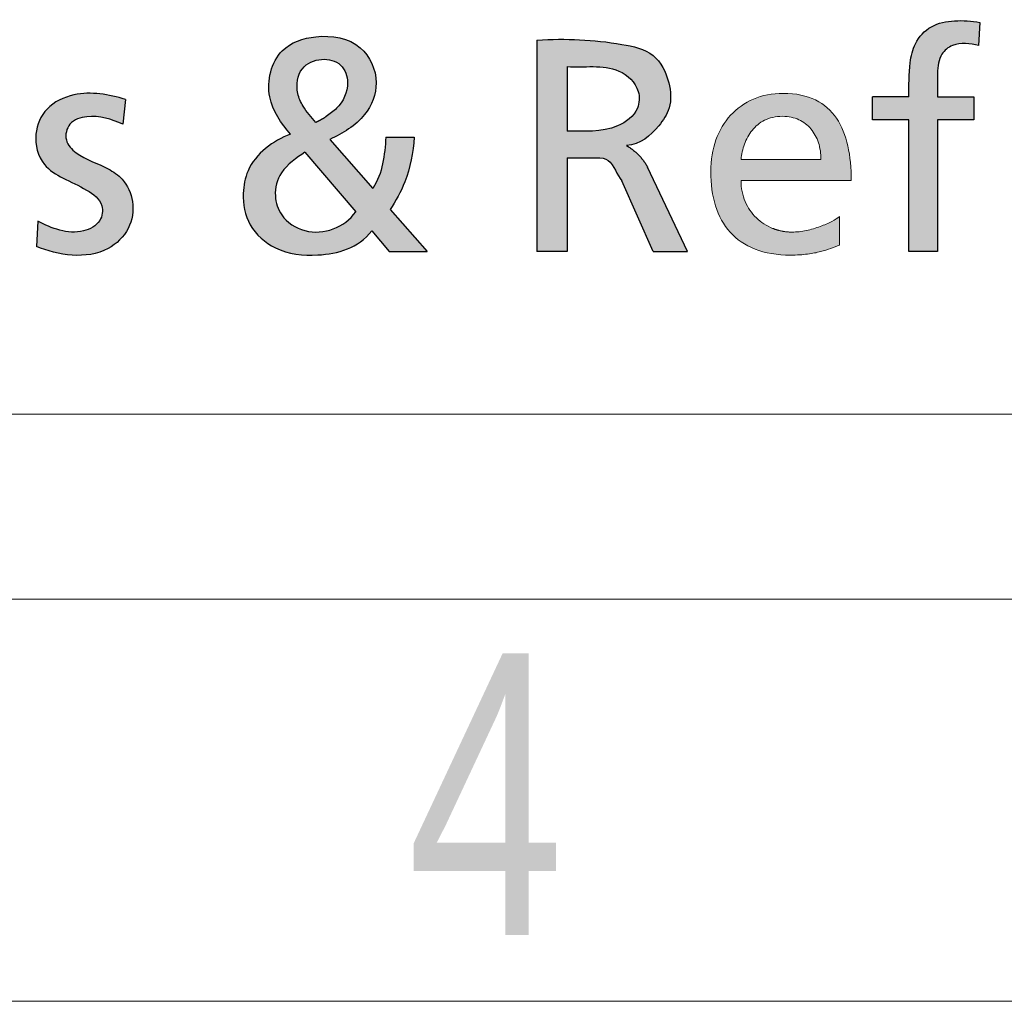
# Model space of a CAD drawing. Header units: millimetres. Extents: x 0 to 594, y 0 to 424.
# Tile 4 of 13: x 420 to 433, y 0 to 13. Entities that reach past the tile are written whole.
import ezdxf

# ---------------------------------------------------------------- set-up
doc = ezdxf.new("R2010")
doc.units = ezdxf.units.MM
doc.header["$LTSCALE"] = 0.25
doc.layers.add('FORMAT', color=7, linetype='Continuous')
doc.styles.add('SLDTEXTSTYLE3', font='TXT', dxfattribs={"width": 0.75})

# ---------------------------------------------------------------- blocks, each defined once
blk = doc.blocks.new('cajetin')
at = {"color": 7, "linetype": 'Continuous', "lineweight": 18}
for p, q in [((853.5, 7.5), (7.5, 7.5)), ((861, 0), (0, 0))]:
    blk.add_line(p, q, dxfattribs=at)
at = {"color": 7, "linetype": 'Continuous', "lineweight": 0, "insert": (618.00729158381, 6.489063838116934), "char_height": 5.25, "attachment_point": 2, "style": 'SLDTEXTSTYLE3'}
blk.add_mtext('4', dxfattribs=at)
blk = doc.blocks.new('LOGO_sombreado')
at = {"linetype": 'Continuous'}
h = blk.add_hatch(color=7, dxfattribs=at)
edge = h.paths.add_edge_path(flags=0)
edge.add_spline(control_points=[(28.6121432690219, 3.94319634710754), (28.61294525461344, 4.042661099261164), (28.60772485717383, 4.216658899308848), (28.63066493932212, 4.468455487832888), (28.84041360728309, 4.634990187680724), (29.02176667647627, 4.606110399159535), (29.12421816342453, 4.583864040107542)], knot_values=[0, 0, 0, 0, 0.2854310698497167, 0.5205446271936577, 0.6849993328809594, 1, 1, 1, 1], weights=[1, 1, 1, 1, 1, 1, 1], degree=3, periodic=0)
edge.add_line((29.12421816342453, 4.583864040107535), (29.1397484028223, 4.869451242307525))
edge.add_spline(control_points=[(29.1397484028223, 4.869451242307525), (29.03610841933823, 4.887747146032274), (28.83366845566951, 4.903477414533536), (28.52501042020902, 4.847695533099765), (28.32414999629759, 4.627031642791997), (28.25289410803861, 4.30933728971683), (28.25867048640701, 4.085311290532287), (28.25863310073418, 3.943196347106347)], knot_values=[0, 0, 0, 0, 0.1997988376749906, 0.3894495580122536, 0.5735241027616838, 0.7289501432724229, 1, 1, 1, 1], weights=[1, 1, 1, 1, 1, 1, 1, 1], degree=3, periodic=0)
edge.add_line((28.25863310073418, 3.943196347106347), (27.80656539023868, 3.943196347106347))
edge.add_line((27.80656539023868, 3.943196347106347), (27.80656539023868, 3.657126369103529))
edge.add_line((27.80656539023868, 3.657126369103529), (28.25863266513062, 3.657126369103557))
edge.add_line((28.25863266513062, 3.657126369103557), (28.25863266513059, 2.022644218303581))
edge.add_line((28.25863266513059, 2.022644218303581), (28.61214285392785, 2.022644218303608))
edge.add_line((28.61214285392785, 2.022644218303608), (28.61214285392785, 3.657126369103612))
edge.add_line((28.61214285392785, 3.657126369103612), (29.06421012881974, 3.657126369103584))
edge.add_line((29.06421012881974, 3.657126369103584), (29.06421012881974, 3.94319634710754))
edge.add_line((29.06421012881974, 3.94319634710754), (28.6121432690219, 3.94319634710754))
h = blk.add_hatch(color=7, dxfattribs=at)
edge = h.paths.add_edge_path(flags=0)
edge.add_spline(control_points=[(21.80518499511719, 2.542211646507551), (21.87715258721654, 2.650277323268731), (22.03221727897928, 2.933266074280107), (22.09147354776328, 3.253403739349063), (22.10612114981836, 3.44187780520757)], knot_values=[0, 0, 0, 0, 0.4065839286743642, 1, 1, 1, 1], weights=[1, 1, 1, 1, 1], degree=3, periodic=0)
edge.add_line((22.10612114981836, 3.441877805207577), (21.75261181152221, 3.442482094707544))
edge.add_spline(control_points=[(21.75261181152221, 3.442482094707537), (21.73771256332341, 3.223558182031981), (21.71383364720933, 2.995582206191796), (21.590480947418, 2.80556099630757)], knot_values=[0, 0, 0, 0, 1, 1, 1, 1], weights=[1, 1, 1, 1], degree=3, periodic=0)
edge.add_line((21.59048094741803, 2.80556099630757), (21.05568476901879, 3.41589335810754))
edge.add_spline(control_points=[(21.05568476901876, 3.41589335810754), (21.21405843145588, 3.49108382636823), (21.50401468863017, 3.656432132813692), (21.6971531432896, 4.135566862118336), (21.46527757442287, 4.649830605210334), (20.91634414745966, 4.739435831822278), (20.3687136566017, 4.557154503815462), (20.21852997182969, 3.932741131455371), (20.45354487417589, 3.615640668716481), (20.56548515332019, 3.480068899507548)], knot_values=[0, 0, 0, 0, 0.1490557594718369, 0.2667255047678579, 0.3997881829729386, 0.5586868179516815, 0.6849578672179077, 0.8509330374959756, 1, 1, 1, 1], weights=[1, 1, 1, 1, 1, 1, 1, 1, 1, 1], degree=3, periodic=0)
edge.add_spline(control_points=[(20.56548515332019, 3.480068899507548), (20.35092752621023, 3.401936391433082), (20.04367555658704, 3.175232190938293), (19.95698732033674, 2.707680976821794), (20.02666153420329, 2.324769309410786), (20.3941320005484, 2.005132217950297), (20.98353484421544, 1.941171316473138), (21.41004107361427, 2.065528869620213), (21.5785764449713, 2.278258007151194)], knot_values=[0, 0, 0, 0, 0.2281589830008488, 0.3202652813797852, 0.4488884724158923, 0.5851883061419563, 0.7570426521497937, 1, 1, 1, 1], weights=[1, 1, 1, 1, 1, 1, 1, 1, 1], degree=3, periodic=0)
edge.add_line((21.57857644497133, 2.278258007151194), (21.79382435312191, 2.02264356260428))
edge.add_line((21.79382435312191, 2.02264356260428), (22.26408241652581, 2.02264356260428))
edge.add_line((22.26408241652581, 2.02264356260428), (21.80518499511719, 2.542211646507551))
edge = h.paths.add_edge_path(flags=0)
edge.add_spline(control_points=[(21.37910049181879, 2.515622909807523), (21.24077429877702, 2.319796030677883), (20.84880579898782, 2.17311589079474), (20.44699734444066, 2.429463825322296), (20.35015849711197, 2.72723700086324), (20.43540659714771, 3.053012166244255), (20.64409038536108, 3.183991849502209), (20.74640941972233, 3.257569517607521)], knot_values=[0, 0, 0, 0, 0.3539609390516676, 0.5292754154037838, 0.6541513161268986, 0.8034518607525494, 1, 1, 1, 1], weights=[1, 1, 1, 1, 1, 1, 1, 1], degree=3, periodic=0)
edge.add_line((20.74640941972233, 3.257569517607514), (21.37910049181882, 2.515622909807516))
edge = h.paths.add_edge_path(flags=0)
edge.add_spline(control_points=[(20.88225369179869, 3.627273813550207), (20.82466989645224, 3.691802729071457), (20.7286787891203, 3.799371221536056), (20.6263960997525, 4.02575127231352), (20.66276279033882, 4.316230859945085), (20.94328487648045, 4.440864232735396), (21.21540433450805, 4.373629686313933), (21.3184032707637, 4.078570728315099), (21.19461075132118, 3.829591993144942), (21.055464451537, 3.73118651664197), (21.0107256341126, 3.699546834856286)], knot_values=[0, 0, 0, 0, 0.1287241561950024, 0.2145807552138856, 0.3703793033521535, 0.5029583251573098, 0.6266524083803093, 0.7444102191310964, 0.9178218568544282, 1, 1, 1, 1], weights=[1, 1, 1, 1, 1, 1, 1, 1, 1, 1, 1], degree=3, periodic=0)
edge.add_spline(control_points=[(21.0107256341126, 3.699546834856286), (20.94895017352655, 3.659036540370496), (20.88225369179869, 3.627273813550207)], knot_values=[0, 0, 0, 1, 1, 1], weights=[1, 1, 1], degree=2, periodic=0)
h = blk.add_hatch(color=7, dxfattribs=at)
edge = h.paths.add_edge_path(flags=0)
edge.add_line((24.00897634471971, 3.188218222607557), (24.36846879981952, 3.188218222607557))
edge.add_spline(control_points=[(24.36846879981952, 3.188218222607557), (24.43417487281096, 3.188218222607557), (24.57204739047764, 3.167928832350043), (24.62737304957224, 2.966254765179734), (24.68709393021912, 2.902411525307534)], knot_values=[0, 0, 0, 0, 0.3333596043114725, 1, 1, 1, 1], weights=[1, 1, 1, 1, 1], degree=3, periodic=0)
edge.add_line((24.68709393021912, 2.902411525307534), (25.07516314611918, 2.022535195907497))
edge.add_line((25.07516314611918, 2.022535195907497), (25.50612394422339, 2.022535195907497))
edge.add_line((25.50612394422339, 2.022535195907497), (25.00818043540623, 3.071690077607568))
edge.add_spline(control_points=[(25.00818043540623, 3.071690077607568), (24.91213326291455, 3.240049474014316), (24.74730285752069, 3.338875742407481)], knot_values=[0, 0, 0, 1, 1, 1], weights=[1, 1, 1], degree=2, periodic=0)
edge.add_spline(control_points=[(24.74730285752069, 3.338875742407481), (24.9167825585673, 3.354488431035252), (25.11052005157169, 3.514372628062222), (25.31044044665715, 3.815909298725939), (25.28905342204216, 4.15031328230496), (25.10735416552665, 4.51311518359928), (24.45667683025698, 4.652657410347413), (23.9979732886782, 4.671965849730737), (23.63131109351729, 4.650785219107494)], knot_values=[0, 0, 0, 0, 0.1644101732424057, 0.2524804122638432, 0.3603426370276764, 0.4947050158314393, 0.6362272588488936, 1, 1, 1, 1], weights=[1, 1, 1, 1, 1, 1, 1, 1, 1], degree=3, periodic=0)
edge.add_line((23.63131109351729, 4.650785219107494), (23.63131109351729, 2.023209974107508))
edge.add_line((23.63131109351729, 2.023209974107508), (24.00897634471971, 2.020548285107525))
edge.add_line((24.00897634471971, 2.020548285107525), (24.00897634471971, 3.188218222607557))
edge = h.paths.add_edge_path(flags=0)
edge.add_line((24.00864978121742, 3.518649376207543), (24.00864978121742, 4.319927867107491))
edge.add_spline(control_points=[(24.00864978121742, 4.319927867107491), (24.21515060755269, 4.303056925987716), (24.57492757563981, 4.384192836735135), (24.916849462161, 4.071875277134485), (24.90140032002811, 3.747590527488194), (24.54786482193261, 3.486641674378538), (24.21699973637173, 3.518563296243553), (24.00864978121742, 3.518649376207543)], knot_values=[0, 0, 0, 0, 0.2978892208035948, 0.45942292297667, 0.5557703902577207, 0.7086388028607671, 1, 1, 1, 1], weights=[1, 1, 1, 1, 1, 1, 1, 1], degree=3, periodic=0)
h = blk.add_hatch(color=7, dxfattribs=at)
edge = h.paths.add_edge_path(flags=0)
edge.add_spline(control_points=[(26.98177028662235, 2.2833340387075), (26.92218734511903, 2.270885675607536), (26.86145625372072, 2.263392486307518), (26.80314232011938, 2.263392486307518)], knot_values=[22.00002, 22.00002, 22.00002, 22.00002, 23.00002, 23.00002, 23.00002, 23.00002], weights=[1, 1, 1, 1], degree=3, periodic=0)
edge.add_arc((26.80257893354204, 2.905627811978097), 0.6422355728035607, 248.05593378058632, 270.05026142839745, ccw=False)
edge.add_arc((26.79862662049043, 2.895163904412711), 0.6310528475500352, 226.0378833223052, 248.03374273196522, ccw=False)
edge.add_arc((26.78935798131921, 2.884769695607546), 0.6171372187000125, 203.0267579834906, 225.9873849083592, ccw=False)
edge.add_spline(control_points=[(26.22139285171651, 2.643369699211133), (26.18821735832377, 2.721202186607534), (26.16960524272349, 2.808945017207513), (26.16960524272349, 2.904060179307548)], knot_values=[0, 0, 0, 0, 1, 1, 1, 1], weights=[1, 1, 1, 1], degree=3, periodic=0)
edge.add_line((26.16960524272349, 2.904060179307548), (27.54067761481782, 2.904060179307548))
edge.add_spline(control_points=[(27.54067761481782, 2.904060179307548), (27.54067761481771, 3.05839570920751), (27.52774582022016, 3.203425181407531), (27.4983773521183, 3.333951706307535)], knot_values=[2, 2, 2, 2, 3, 3, 3, 3], weights=[1, 1, 1, 1], degree=3, periodic=0)
edge.add_spline(control_points=[(27.4983773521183, 3.333951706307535), (27.46900888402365, 3.464478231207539), (27.42314331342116, 3.58074352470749), (27.35733619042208, 3.677550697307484)], knot_values=[3, 3, 3, 3, 4, 4, 4, 4], weights=[1, 1, 1, 1], degree=3, periodic=0)
edge.add_spline(control_points=[(27.35733619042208, 3.677550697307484), (27.29146863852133, 3.774478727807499), (27.20559910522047, 3.852069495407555), (27.09616228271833, 3.905488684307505)], knot_values=[4, 4, 4, 4, 5, 5, 5, 5], weights=[1, 1, 1, 1], degree=3, periodic=0)
edge.add_spline(control_points=[(27.09616228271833, 3.905488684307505), (26.9867254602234, 3.958907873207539), (26.85366091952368, 3.988034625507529), (26.69358463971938, 3.988034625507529), (26.55792165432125, 3.988034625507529), (26.43380059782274, 3.962896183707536), (26.32394077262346, 3.916245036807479)], knot_values=[5, 5, 5, 5, 6, 6, 6, 7, 7, 7, 7], weights=[1, 1, 1, 1, 1, 1, 1], degree=3, periodic=0)
edge.add_spline(control_points=[(26.32394077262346, 3.916245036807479), (26.21408094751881, 3.8697147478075), (26.11854278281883, 3.801671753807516), (26.03992472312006, 3.715741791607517)], knot_values=[7, 7, 7, 7, 8, 8, 8, 8], weights=[1, 1, 1, 1], degree=3, periodic=0)
edge.add_spline(control_points=[(26.03992472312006, 3.715741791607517), (25.96136709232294, 3.629932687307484), (25.89972956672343, 3.526357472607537), (25.81573333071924, 3.290926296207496), (25.79337462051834, 3.159191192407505), (25.79337462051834, 3.016941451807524), (25.79337462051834, 2.860430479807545), (25.81289317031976, 2.71733473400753), (25.85283670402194, 2.590554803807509)], knot_values=[8, 8, 8, 8, 9, 9, 10, 10, 10, 11, 11, 11, 11], weights=[1, 1, 1, 1, 1, 1, 1, 1, 1], degree=3, periodic=0)
edge.add_spline(control_points=[(25.85283670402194, 2.590554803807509), (25.89278023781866, 2.463774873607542), (25.95314875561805, 2.353310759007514), (26.03478826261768, 2.262425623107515)], knot_values=[11, 11, 11, 11, 12, 12, 12, 12], weights=[1, 1, 1, 1], degree=3, periodic=0)
edge.add_spline(control_points=[(26.03478826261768, 2.262425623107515), (26.11642776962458, 2.171540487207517), (26.2193986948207, 2.10035518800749), (26.34460747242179, 2.051770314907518)], knot_values=[12, 12, 12, 12, 13, 13, 13, 13], weights=[1, 1, 1, 1], degree=3, periodic=0)
edge.add_spline(control_points=[(26.34460747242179, 2.051770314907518), (26.46981625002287, 2.003185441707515), (26.61714202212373, 1.977321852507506), (26.78767250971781, 1.977321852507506), (26.86683442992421, 1.977321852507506), (26.93590471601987, 1.982035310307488), (26.99699838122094, 1.989770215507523)], knot_values=[13, 13, 13, 13, 14, 14, 14, 15, 15, 15, 15], weights=[1, 1, 1, 1, 1, 1, 1], degree=3, periodic=0)
edge.add_spline(control_points=[(26.99699838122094, 1.989770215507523), (27.05809204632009, 1.997625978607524), (27.11132994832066, 2.00850318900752), (27.1588271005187, 2.020951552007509)], knot_values=[15, 15, 15, 15, 16, 16, 16, 16], weights=[1, 1, 1, 1], degree=3, periodic=0)
edge.add_spline(control_points=[(27.1588271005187, 2.020951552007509), (27.20632425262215, 2.033399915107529), (27.24826194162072, 2.04729857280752), (27.2866947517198, 2.061318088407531)], knot_values=[16, 16, 16, 16, 17, 17, 17, 17], weights=[1, 1, 1, 1], degree=3, periodic=0)
edge.add_spline(control_points=[(27.2866947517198, 2.061318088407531), (27.32512756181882, 2.075095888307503), (27.36017635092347, 2.088994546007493), (27.39407699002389, 2.101201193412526)], knot_values=[17, 17, 17, 17, 18, 18, 18, 18], weights=[1, 1, 1, 1], degree=3, periodic=0)
edge.add_line((27.39407699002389, 2.101201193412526), (27.39407699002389, 2.455314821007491))
edge.add_spline(control_points=[(27.39407699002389, 2.455314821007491), (27.372503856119, 2.437427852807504), (27.33932836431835, 2.41664029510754), (27.2981158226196, 2.395248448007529)], knot_values=[19.00002, 19.00002, 19.00002, 19.00002, 20.00002, 20.00002, 20.00002, 20.00002], weights=[1, 1, 1, 1], degree=3, periodic=0)
edge.add_spline(control_points=[(27.2981158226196, 2.395248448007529), (27.2569032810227, 2.373856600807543), (27.20759326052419, 2.352102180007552), (27.1536906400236, 2.332644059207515)], knot_values=[20.00002, 20.00002, 20.00002, 20.00002, 21.00002, 21.00002, 21.00002, 21.00002], weights=[1, 1, 1, 1], degree=3, periodic=0)
edge.add_spline(control_points=[(27.1536906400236, 2.332644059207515), (27.0998484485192, 2.313185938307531), (27.04135322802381, 2.295782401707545), (26.98177028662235, 2.2833340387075)], knot_values=[21.00002, 21.00002, 21.00002, 21.00002, 22.00002, 22.00002, 22.00002, 22.00002], weights=[1, 1, 1, 1], degree=3, periodic=0)
edge = h.paths.add_edge_path(flags=0)
edge.add_line((27.16444699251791, 3.166926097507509), (26.91578187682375, 3.166926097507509))
edge.add_line((26.91578187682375, 3.166926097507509), (26.16960524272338, 3.166926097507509))
edge.add_spline(control_points=[(26.16960524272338, 3.166926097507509), (26.17625242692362, 3.229167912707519), (26.19021151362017, 3.293826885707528), (26.2128119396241, 3.355706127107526)], knot_values=[0, 0, 0, 0, 1, 1, 1, 1], weights=[1, 1, 1, 1], degree=3, periodic=0)
edge.add_spline(control_points=[(26.2128119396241, 3.355706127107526), (26.23535193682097, 3.417585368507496), (26.26665413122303, 3.476684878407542), (26.30786667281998, 3.528049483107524)], knot_values=[1, 1, 1, 1, 2, 2, 2, 2], weights=[1, 1, 1, 1], degree=3, periodic=0)
edge.add_spline(control_points=[(26.30786667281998, 3.528049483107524), (26.34913964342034, 3.579414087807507), (26.40044381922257, 3.623043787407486), (26.46304820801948, 3.653741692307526)], knot_values=[2, 2, 2, 2, 3, 3, 3, 3], weights=[1, 1, 1, 1], degree=3, periodic=0)
edge.add_spline(control_points=[(26.46304820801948, 3.653741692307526), (26.52565259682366, 3.684560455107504), (26.59967805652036, 3.702447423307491), (26.6863935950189, 3.702447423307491), (26.76259449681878, 3.702447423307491), (26.8305770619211, 3.687340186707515), (26.88967657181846, 3.660147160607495)], knot_values=[3, 3, 3, 3, 4, 4, 4, 5, 5, 5, 5], weights=[1, 1, 1, 1, 1, 1, 1], degree=3, periodic=0)
edge.add_spline(control_points=[(26.88967657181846, 3.660147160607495), (26.94877608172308, 3.632954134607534), (26.9990529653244, 3.593554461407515), (27.03972164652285, 3.545090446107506)], knot_values=[5, 5, 5, 5, 6, 6, 6, 6], weights=[1, 1, 1, 1], degree=3, periodic=0)
edge.add_spline(control_points=[(27.03972164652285, 3.545090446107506), (27.08039032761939, 3.496505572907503), (27.11157166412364, 3.438735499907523), (27.13260093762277, 3.374801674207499)], knot_values=[6, 6, 6, 6, 7, 7, 7, 7], weights=[1, 1, 1, 1], degree=3, periodic=0)
edge.add_spline(control_points=[(27.13260093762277, 3.374801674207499), (27.15363021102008, 3.31074699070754), (27.16444699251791, 3.24052855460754), (27.16444699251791, 3.166926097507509)], knot_values=[7, 7, 7, 7, 8, 8, 8, 8], weights=[1, 1, 1, 1], degree=3, periodic=0)
h = blk.add_hatch(color=7, dxfattribs=at)
edge = h.paths.add_edge_path(flags=0)
edge.add_spline(control_points=[(26.98177028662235, 2.2833340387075), (26.92218734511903, 2.270885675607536), (26.86145625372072, 2.263392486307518), (26.80314232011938, 2.263392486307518)], knot_values=[22.00002, 22.00002, 22.00002, 22.00002, 23.00002, 23.00002, 23.00002, 23.00002], weights=[1, 1, 1, 1], degree=3, periodic=0)
edge.add_arc((26.80257893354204, 2.905627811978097), 0.6422355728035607, 248.05593378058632, 270.05026142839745, ccw=False)
edge.add_arc((26.79862662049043, 2.895163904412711), 0.6310528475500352, 226.0378833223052, 248.03374273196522, ccw=False)
edge.add_arc((26.78935798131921, 2.884769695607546), 0.6171372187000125, 203.0267579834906, 225.9873849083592, ccw=False)
edge.add_spline(control_points=[(26.22139285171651, 2.643369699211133), (26.18821735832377, 2.721202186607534), (26.16960524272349, 2.808945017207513), (26.16960524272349, 2.904060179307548)], knot_values=[0, 0, 0, 0, 1, 1, 1, 1], weights=[1, 1, 1, 1], degree=3, periodic=0)
edge.add_line((26.16960524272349, 2.904060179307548), (27.54067761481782, 2.904060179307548))
edge.add_spline(control_points=[(27.54067761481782, 2.904060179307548), (27.54067761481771, 3.05839570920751), (27.52774582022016, 3.203425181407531), (27.4983773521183, 3.333951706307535)], knot_values=[2, 2, 2, 2, 3, 3, 3, 3], weights=[1, 1, 1, 1], degree=3, periodic=0)
edge.add_spline(control_points=[(27.4983773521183, 3.333951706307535), (27.46900888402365, 3.464478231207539), (27.42314331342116, 3.58074352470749), (27.35733619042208, 3.677550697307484)], knot_values=[3, 3, 3, 3, 4, 4, 4, 4], weights=[1, 1, 1, 1], degree=3, periodic=0)
edge.add_spline(control_points=[(27.35733619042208, 3.677550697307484), (27.29146863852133, 3.774478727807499), (27.20559910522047, 3.852069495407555), (27.09616228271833, 3.905488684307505)], knot_values=[4, 4, 4, 4, 5, 5, 5, 5], weights=[1, 1, 1, 1], degree=3, periodic=0)
edge.add_spline(control_points=[(27.09616228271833, 3.905488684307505), (26.9867254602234, 3.958907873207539), (26.85366091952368, 3.988034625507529), (26.69358463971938, 3.988034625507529), (26.55792165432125, 3.988034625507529), (26.43380059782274, 3.962896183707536), (26.32394077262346, 3.916245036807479)], knot_values=[5, 5, 5, 5, 6, 6, 6, 7, 7, 7, 7], weights=[1, 1, 1, 1, 1, 1, 1], degree=3, periodic=0)
edge.add_spline(control_points=[(26.32394077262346, 3.916245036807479), (26.21408094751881, 3.8697147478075), (26.11854278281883, 3.801671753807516), (26.03992472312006, 3.715741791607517)], knot_values=[7, 7, 7, 7, 8, 8, 8, 8], weights=[1, 1, 1, 1], degree=3, periodic=0)
edge.add_spline(control_points=[(26.03992472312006, 3.715741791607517), (25.96136709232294, 3.629932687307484), (25.89972956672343, 3.526357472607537), (25.81573333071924, 3.290926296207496), (25.79337462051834, 3.159191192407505), (25.79337462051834, 3.016941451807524), (25.79337462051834, 2.860430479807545), (25.81289317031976, 2.71733473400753), (25.85283670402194, 2.590554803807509)], knot_values=[8, 8, 8, 8, 9, 9, 10, 10, 10, 11, 11, 11, 11], weights=[1, 1, 1, 1, 1, 1, 1, 1, 1], degree=3, periodic=0)
edge.add_spline(control_points=[(25.85283670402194, 2.590554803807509), (25.89278023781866, 2.463774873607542), (25.95314875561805, 2.353310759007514), (26.03478826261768, 2.262425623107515)], knot_values=[11, 11, 11, 11, 12, 12, 12, 12], weights=[1, 1, 1, 1], degree=3, periodic=0)
edge.add_spline(control_points=[(26.03478826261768, 2.262425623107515), (26.11642776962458, 2.171540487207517), (26.2193986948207, 2.10035518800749), (26.34460747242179, 2.051770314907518)], knot_values=[12, 12, 12, 12, 13, 13, 13, 13], weights=[1, 1, 1, 1], degree=3, periodic=0)
edge.add_spline(control_points=[(26.34460747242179, 2.051770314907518), (26.46981625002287, 2.003185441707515), (26.61714202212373, 1.977321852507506), (26.78767250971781, 1.977321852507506), (26.86683442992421, 1.977321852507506), (26.93590471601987, 1.982035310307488), (26.99699838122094, 1.989770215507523)], knot_values=[13, 13, 13, 13, 14, 14, 14, 15, 15, 15, 15], weights=[1, 1, 1, 1, 1, 1, 1], degree=3, periodic=0)
edge.add_spline(control_points=[(26.99699838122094, 1.989770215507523), (27.05809204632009, 1.997625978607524), (27.11132994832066, 2.00850318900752), (27.1588271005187, 2.020951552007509)], knot_values=[15, 15, 15, 15, 16, 16, 16, 16], weights=[1, 1, 1, 1], degree=3, periodic=0)
edge.add_spline(control_points=[(27.1588271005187, 2.020951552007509), (27.20632425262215, 2.033399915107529), (27.24826194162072, 2.04729857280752), (27.2866947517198, 2.061318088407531)], knot_values=[16, 16, 16, 16, 17, 17, 17, 17], weights=[1, 1, 1, 1], degree=3, periodic=0)
edge.add_spline(control_points=[(27.2866947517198, 2.061318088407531), (27.32512756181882, 2.075095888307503), (27.36017635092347, 2.088994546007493), (27.39407699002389, 2.101201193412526)], knot_values=[17, 17, 17, 17, 18, 18, 18, 18], weights=[1, 1, 1, 1], degree=3, periodic=0)
edge.add_line((27.39407699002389, 2.101201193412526), (27.39407699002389, 2.455314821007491))
edge.add_spline(control_points=[(27.39407699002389, 2.455314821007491), (27.372503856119, 2.437427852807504), (27.33932836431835, 2.41664029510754), (27.2981158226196, 2.395248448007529)], knot_values=[19.00002, 19.00002, 19.00002, 19.00002, 20.00002, 20.00002, 20.00002, 20.00002], weights=[1, 1, 1, 1], degree=3, periodic=0)
edge.add_spline(control_points=[(27.2981158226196, 2.395248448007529), (27.2569032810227, 2.373856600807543), (27.20759326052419, 2.352102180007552), (27.1536906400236, 2.332644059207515)], knot_values=[20.00002, 20.00002, 20.00002, 20.00002, 21.00002, 21.00002, 21.00002, 21.00002], weights=[1, 1, 1, 1], degree=3, periodic=0)
edge.add_spline(control_points=[(27.1536906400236, 2.332644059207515), (27.0998484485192, 2.313185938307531), (27.04135322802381, 2.295782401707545), (26.98177028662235, 2.2833340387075)], knot_values=[21.00002, 21.00002, 21.00002, 21.00002, 22.00002, 22.00002, 22.00002, 22.00002], weights=[1, 1, 1, 1], degree=3, periodic=0)
edge = h.paths.add_edge_path(flags=0)
edge.add_line((27.16444699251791, 3.166926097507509), (26.91578187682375, 3.166926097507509))
edge.add_line((26.91578187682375, 3.166926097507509), (26.16960524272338, 3.166926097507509))
edge.add_spline(control_points=[(26.16960524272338, 3.166926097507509), (26.17625242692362, 3.229167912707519), (26.19021151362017, 3.293826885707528), (26.2128119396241, 3.355706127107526)], knot_values=[0, 0, 0, 0, 1, 1, 1, 1], weights=[1, 1, 1, 1], degree=3, periodic=0)
edge.add_spline(control_points=[(26.2128119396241, 3.355706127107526), (26.23535193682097, 3.417585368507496), (26.26665413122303, 3.476684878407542), (26.30786667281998, 3.528049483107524)], knot_values=[1, 1, 1, 1, 2, 2, 2, 2], weights=[1, 1, 1, 1], degree=3, periodic=0)
edge.add_spline(control_points=[(26.30786667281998, 3.528049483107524), (26.34913964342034, 3.579414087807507), (26.40044381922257, 3.623043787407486), (26.46304820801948, 3.653741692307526)], knot_values=[2, 2, 2, 2, 3, 3, 3, 3], weights=[1, 1, 1, 1], degree=3, periodic=0)
edge.add_spline(control_points=[(26.46304820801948, 3.653741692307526), (26.52565259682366, 3.684560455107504), (26.59967805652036, 3.702447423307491), (26.6863935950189, 3.702447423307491), (26.76259449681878, 3.702447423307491), (26.8305770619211, 3.687340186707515), (26.88967657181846, 3.660147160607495)], knot_values=[3, 3, 3, 3, 4, 4, 4, 5, 5, 5, 5], weights=[1, 1, 1, 1, 1, 1, 1], degree=3, periodic=0)
edge.add_spline(control_points=[(26.88967657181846, 3.660147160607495), (26.94877608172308, 3.632954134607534), (26.9990529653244, 3.593554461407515), (27.03972164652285, 3.545090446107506)], knot_values=[5, 5, 5, 5, 6, 6, 6, 6], weights=[1, 1, 1, 1], degree=3, periodic=0)
edge.add_spline(control_points=[(27.03972164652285, 3.545090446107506), (27.08039032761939, 3.496505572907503), (27.11157166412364, 3.438735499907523), (27.13260093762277, 3.374801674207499)], knot_values=[6, 6, 6, 6, 7, 7, 7, 7], weights=[1, 1, 1, 1], degree=3, periodic=0)
edge.add_spline(control_points=[(27.13260093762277, 3.374801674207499), (27.15363021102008, 3.31074699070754), (27.16444699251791, 3.24052855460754), (27.16444699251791, 3.166926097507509)], knot_values=[7, 7, 7, 7, 8, 8, 8, 8], weights=[1, 1, 1, 1], degree=3, periodic=0)
at = {"layer": 'FORMAT'}
h = blk.add_hatch(color=256, dxfattribs=at)
edge = h.paths.add_edge_path(flags=0)
edge.add_spline(control_points=[(17.40638067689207, 2.082468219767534), (17.67035797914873, 1.976452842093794), (18.16780218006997, 1.890030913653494), (18.58006166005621, 2.287243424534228), (18.63296039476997, 2.635792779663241), (18.51031553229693, 2.915258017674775), (18.23674949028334, 3.100513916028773), (17.95927731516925, 3.176307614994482), (17.74357760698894, 3.395620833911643), (17.80069950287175, 3.642227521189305), (18.1185738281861, 3.739478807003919), (18.34080093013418, 3.665491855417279), (18.48280150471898, 3.604552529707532)], knot_values=[0, 0, 0, 0, 0.2486171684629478, 0.3448877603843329, 0.4372737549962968, 0.5201900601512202, 0.5798426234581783, 0.701278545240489, 0.7559945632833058, 0.8108630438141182, 0.8735819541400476, 1, 1, 1, 1], weights=[1, 1, 1, 1, 1, 1, 1, 1, 1, 1, 1, 1, 1], degree=3, periodic=0)
edge.add_line((18.48280150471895, 3.604552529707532), (18.51271383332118, 3.913344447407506))
edge.add_spline(control_points=[(18.5127138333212, 3.913344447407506), (18.30798539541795, 3.97594575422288), (17.95824568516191, 4.037934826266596), (17.51325863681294, 3.834107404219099), (17.35512574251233, 3.470061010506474), (17.45001637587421, 3.102179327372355), (17.74979883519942, 2.919686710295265), (18.01160769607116, 2.811354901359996), (18.25300544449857, 2.63598903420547), (18.21179162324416, 2.369168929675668), (17.87657680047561, 2.19652374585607), (17.59254255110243, 2.311508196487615), (17.42493236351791, 2.398874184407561)], knot_values=[0, 0, 0, 0, 0.1768908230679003, 0.2801083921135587, 0.3736800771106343, 0.4799749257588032, 0.5584819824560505, 0.6484723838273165, 0.7229918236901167, 0.7734622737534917, 0.8394931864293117, 1, 1, 1, 1], weights=[1, 1, 1, 1, 1, 1, 1, 1, 1, 1, 1, 1, 1], degree=3, periodic=0)
edge.add_line((17.42493236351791, 2.398874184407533), (17.40638067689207, 2.082468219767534))
at = {"color": 7, "linetype": 'Continuous', "lineweight": 18}
for p, q in [((27.16444699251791, 3.166926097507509), (26.91578187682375, 3.166926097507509)), ((0, 1.387778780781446e-14), (72.50000000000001, 1.387778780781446e-14))]:
    blk.add_line(p, q, dxfattribs=at)
for centre, radius, start, end in [((26.78935798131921, 2.884769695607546), 0.6171372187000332, 203.0267579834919, 225.9873849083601), ((26.79862662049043, 2.895163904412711), 0.6310528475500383, 226.0378833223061, 248.0337427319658)]:
    blk.add_arc(centre, radius, start, end, dxfattribs=at)
at = {"color": 8, "linetype": 'Continuous', "lineweight": 0}
for points, knots in [([(27.09616228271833, 3.905488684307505), (26.9867254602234, 3.958907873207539), (26.85366091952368, 3.988034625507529), (26.69358463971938, 3.988034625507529), (26.55792165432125, 3.988034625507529), (26.43380059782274, 3.962896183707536), (26.32394077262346, 3.916245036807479)], [5, 5, 5, 5, 6, 6, 6, 7, 7, 7, 7]), ([(26.03992472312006, 3.715741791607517), (25.96136709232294, 3.629932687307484), (25.89972956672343, 3.526357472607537), (25.81573333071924, 3.290926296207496), (25.79337462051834, 3.159191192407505), (25.79337462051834, 3.016941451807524), (25.79337462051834, 2.860430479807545), (25.81289317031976, 2.71733473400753), (25.85283670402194, 2.590554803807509)], [8, 8, 8, 8, 9, 9, 10, 10, 10, 11, 11, 11, 11]), ([(26.46304820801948, 3.653741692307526), (26.52565259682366, 3.684560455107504), (26.59967805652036, 3.702447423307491), (26.6863935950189, 3.702447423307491), (26.76259449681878, 3.702447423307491), (26.8305770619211, 3.687340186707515), (26.88967657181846, 3.660147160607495)], [3, 3, 3, 3, 4, 4, 4, 5, 5, 5, 5]), ([(26.34460747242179, 2.051770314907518), (26.46981625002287, 2.003185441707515), (26.61714202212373, 1.977321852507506), (26.78767250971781, 1.977321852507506), (26.86683442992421, 1.977321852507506), (26.93590471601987, 1.982035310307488), (26.99699838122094, 1.989770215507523)], [13, 13, 13, 13, 14, 14, 14, 15, 15, 15, 15])]:
    blk.add_open_spline(points, degree=3, knots=knots, dxfattribs=at)
for points in [[(26.32394077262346, 3.916245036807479), (26.21408094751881, 3.8697147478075), (26.11854278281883, 3.801671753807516), (26.03992472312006, 3.715741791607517)], [(27.35733619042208, 3.677550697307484), (27.29146863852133, 3.774478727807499), (27.20559910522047, 3.852069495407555), (27.09616228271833, 3.905488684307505)], [(27.4983773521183, 3.333951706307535), (27.46900888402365, 3.464478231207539), (27.42314331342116, 3.58074352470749), (27.35733619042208, 3.677550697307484)], [(26.30786667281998, 3.528049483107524), (26.34913964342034, 3.579414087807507), (26.40044381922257, 3.623043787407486), (26.46304820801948, 3.653741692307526)], [(26.88967657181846, 3.660147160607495), (26.94877608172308, 3.632954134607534), (26.9990529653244, 3.593554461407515), (27.03972164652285, 3.545090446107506)], [(26.2128119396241, 3.355706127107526), (26.23535193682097, 3.417585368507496), (26.26665413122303, 3.476684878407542), (26.30786667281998, 3.528049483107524)], [(27.03972164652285, 3.545090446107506), (27.08039032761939, 3.496505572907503), (27.11157166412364, 3.438735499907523), (27.13260093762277, 3.374801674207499)], [(26.16960524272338, 3.166926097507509), (26.17625242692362, 3.229167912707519), (26.19021151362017, 3.293826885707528), (26.2128119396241, 3.355706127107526)], [(27.13260093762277, 3.374801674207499), (27.15363021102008, 3.31074699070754), (27.16444699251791, 3.24052855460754), (27.16444699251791, 3.166926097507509)], [(27.54067761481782, 2.904060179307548), (27.54067761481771, 3.05839570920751), (27.52774582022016, 3.203425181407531), (27.4983773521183, 3.333951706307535)], [(26.91578187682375, 3.166926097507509), (26.66705633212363, 3.166926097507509), (26.41833078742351, 3.166926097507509), (26.16960524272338, 3.166926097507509)], [(26.22139285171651, 2.643369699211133), (26.18821735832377, 2.721202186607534), (26.16960524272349, 2.808945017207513), (26.16960524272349, 2.904060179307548)], [(26.16960524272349, 2.904060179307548), (26.62662936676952, 2.904060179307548), (27.08365349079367, 2.904060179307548), (27.54067761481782, 2.904060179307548)], [(25.85283670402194, 2.590554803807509), (25.89278023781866, 2.463774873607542), (25.95314875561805, 2.353310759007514), (26.03478826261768, 2.262425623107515)], [(27.39407699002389, 2.455314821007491), (27.372503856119, 2.437427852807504), (27.33932836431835, 2.41664029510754), (27.2981158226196, 2.395248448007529)], [(27.39407699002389, 2.101201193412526), (27.39407699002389, 2.219239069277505), (27.39407699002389, 2.337276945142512), (27.39407699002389, 2.455314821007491)], [(27.1536906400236, 2.332644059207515), (27.0998484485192, 2.313185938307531), (27.04135322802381, 2.295782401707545), (26.98177028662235, 2.2833340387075)], [(27.2981158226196, 2.395248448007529), (27.2569032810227, 2.373856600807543), (27.20759326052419, 2.352102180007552), (27.1536906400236, 2.332644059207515)], [(26.03478826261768, 2.262425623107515), (26.11642776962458, 2.171540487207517), (26.2193986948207, 2.10035518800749), (26.34460747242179, 2.051770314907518)], [(26.98177028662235, 2.2833340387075), (26.92218734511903, 2.270885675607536), (26.86145625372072, 2.263392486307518), (26.80314232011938, 2.263392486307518)], [(27.2866947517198, 2.061318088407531), (27.32512756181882, 2.075095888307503), (27.36017635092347, 2.088994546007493), (27.39407699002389, 2.101201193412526)], [(26.99699838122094, 1.989770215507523), (27.05809204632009, 1.997625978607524), (27.11132994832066, 2.00850318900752), (27.1588271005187, 2.020951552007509)], [(27.1588271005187, 2.020951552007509), (27.20632425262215, 2.033399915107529), (27.24826194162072, 2.04729857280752), (27.2866947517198, 2.061318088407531)]]:
    blk.add_open_spline(points, degree=3, dxfattribs=at)
blk.add_rational_spline([(26.80314232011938, 2.263392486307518), (26.72045465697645, 2.263319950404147), (26.639271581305, 2.279022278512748), (26.56257468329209, 2.309922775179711)], [1, 0.9877577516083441, 0.9877577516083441, 1], degree=3, dxfattribs=at)
at = {"layer": 'FORMAT', "color": 7}
for p, q in [((29.1397484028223, 4.869451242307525), (29.12421816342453, 4.583864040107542)), ((23.63131109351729, 4.650785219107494), (23.63131109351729, 2.023209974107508)), ((24.00864978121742, 4.319927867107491), (24.00864978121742, 3.518649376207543)), ((28.25863310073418, 3.943196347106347), (27.80656539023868, 3.943196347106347)), ((27.80656539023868, 3.657126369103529), (27.80656539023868, 3.943196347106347)), ((28.6121432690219, 3.94319634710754), (29.06421012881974, 3.94319634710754)), ((29.06421012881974, 3.94319634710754), (29.06421012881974, 3.657126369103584)), ((18.5127138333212, 3.913344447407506), (18.48280150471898, 3.604552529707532)), ((28.25863266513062, 3.657126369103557), (27.80656539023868, 3.657126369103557)), ((28.25863266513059, 2.022644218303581), (28.25863266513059, 3.657126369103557)), ((28.61214285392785, 3.657126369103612), (28.61214285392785, 2.022644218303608)), ((29.06421012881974, 3.657126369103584), (28.61214285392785, 3.657126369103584)), ((21.75261181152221, 3.442482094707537), (22.10612114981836, 3.44187780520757)), ((21.05568476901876, 3.41589335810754), (21.590480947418, 2.80556099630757)), ((20.74640941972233, 3.257569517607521), (21.37910049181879, 2.515622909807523)), ((24.00897634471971, 3.188218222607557), (24.00897634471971, 2.020548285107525)), ((24.00897634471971, 3.188218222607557), (24.36846879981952, 3.188218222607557)), ((25.50612394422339, 2.022535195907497), (25.00818043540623, 3.071690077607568)), ((25.07516314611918, 2.022535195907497), (24.68709393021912, 2.902411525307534)), ((21.80518499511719, 2.542211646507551), (22.26408241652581, 2.02264356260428)), ((17.42493236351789, 2.398874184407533), (17.40638067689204, 2.082468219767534)), ((21.5785764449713, 2.278258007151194), (21.79382435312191, 2.02264356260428)), ((21.79382435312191, 2.02264356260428), (22.26408241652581, 2.02264356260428)), ((24.00897634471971, 2.020548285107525), (23.63131109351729, 2.023209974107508)), ((25.07516314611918, 2.022535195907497), (25.50612394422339, 2.022535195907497)), ((28.61214285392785, 2.022644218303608), (28.25863266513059, 2.022644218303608))]:
    blk.add_line(p, q, dxfattribs=at)
for points, knots in [([(28.25863310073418, 3.943196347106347), (28.258670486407, 4.085311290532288), (28.25289410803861, 4.309337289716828), (28.3241499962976, 4.627031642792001), (28.52501042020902, 4.847695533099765), (28.83366845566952, 4.903477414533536), (29.03610841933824, 4.887747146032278), (29.1397484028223, 4.869451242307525)], [0, 0, 0, 0, 0.2710498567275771, 0.4264758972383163, 0.6105504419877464, 0.8002011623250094, 1, 1, 1, 1]), ([(20.56548515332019, 3.480068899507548), (20.45354487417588, 3.61564066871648), (20.21852997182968, 3.932741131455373), (20.3687136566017, 4.557154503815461), (20.91634414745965, 4.739435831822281), (21.46527757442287, 4.649830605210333), (21.69715314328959, 4.135566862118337), (21.50401468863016, 3.65643213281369), (21.21405843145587, 3.491083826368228), (21.05568476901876, 3.41589335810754)], [0, 0, 0, 0, 0.1490669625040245, 0.3150421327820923, 0.4413131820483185, 0.6002118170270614, 0.733274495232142, 0.8509442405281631, 1, 1, 1, 1]), ([(23.63131109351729, 4.650785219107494), (23.99797328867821, 4.671965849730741), (24.456676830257, 4.652657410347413), (25.10735416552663, 4.51311518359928), (25.28905342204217, 4.15031328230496), (25.31044044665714, 3.815909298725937), (25.11052005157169, 3.514372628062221), (24.91678255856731, 3.354488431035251), (24.74730285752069, 3.338875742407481)], [0, 0, 0, 0, 0.3637727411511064, 0.5052949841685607, 0.6396573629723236, 0.7475195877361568, 0.8355898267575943, 1, 1, 1, 1]), ([(29.12421816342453, 4.583864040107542), (29.02176667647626, 4.606110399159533), (28.84041360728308, 4.634990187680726), (28.63066493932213, 4.46845548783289), (28.60772485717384, 4.216658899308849), (28.61294525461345, 4.042661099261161), (28.6121432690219, 3.94319634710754)], [0, 0, 0, 0, 0.3150006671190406, 0.4794553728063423, 0.7145689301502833, 1, 1, 1, 1]), ([(20.88225369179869, 3.627273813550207), (20.82466989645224, 3.691802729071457), (20.7286787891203, 3.799371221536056), (20.6263960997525, 4.02575127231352), (20.66276279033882, 4.316230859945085), (20.94328487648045, 4.440864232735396), (21.21540433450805, 4.373629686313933), (21.3184032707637, 4.078570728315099), (21.19461075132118, 3.829591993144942), (21.055464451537, 3.73118651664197), (21.0107256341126, 3.699546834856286)], [0, 0, 0, 0, 0.1287241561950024, 0.2145807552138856, 0.3703793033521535, 0.5029583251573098, 0.6266524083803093, 0.7444102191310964, 0.9178218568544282, 1, 1, 1, 1]), ([(24.00864978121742, 4.319927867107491), (24.2151506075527, 4.303056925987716), (24.5749275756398, 4.384192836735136), (24.916849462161, 4.071875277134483), (24.9014003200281, 3.747590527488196), (24.54786482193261, 3.486641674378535), (24.21699973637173, 3.518563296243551), (24.00864978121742, 3.518649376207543)], [0, 0, 0, 0, 0.2978892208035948, 0.45942292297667, 0.5557703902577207, 0.7086388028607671, 1, 1, 1, 1]), ([(18.5127138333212, 3.913344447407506), (18.30798539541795, 3.97594575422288), (17.95824568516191, 4.037934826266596), (17.51325863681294, 3.834107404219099), (17.35512574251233, 3.470061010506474), (17.45001637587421, 3.102179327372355), (17.74979883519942, 2.919686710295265), (18.01160769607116, 2.811354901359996), (18.25300544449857, 2.63598903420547), (18.21179162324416, 2.369168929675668), (17.87657680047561, 2.19652374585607), (17.59254255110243, 2.311508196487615), (17.42493236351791, 2.398874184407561)], [0, 0, 0, 0, 0.1768908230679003, 0.2801083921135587, 0.3736800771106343, 0.4799749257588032, 0.5584819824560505, 0.6484723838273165, 0.7229918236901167, 0.7734622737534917, 0.8394931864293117, 1, 1, 1, 1]), ([(18.48280150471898, 3.604552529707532), (18.34080093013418, 3.665491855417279), (18.1185738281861, 3.739478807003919), (17.80069950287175, 3.642227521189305), (17.74357760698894, 3.395620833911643), (17.95927731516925, 3.176307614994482), (18.23674949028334, 3.100513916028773), (18.51031553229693, 2.915258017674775), (18.63296039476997, 2.635792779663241), (18.58006166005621, 2.287243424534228), (18.16780218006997, 1.890030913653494), (17.67035797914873, 1.976452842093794), (17.40638067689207, 2.082468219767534)], [0, 0, 0, 0, 0.1264180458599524, 0.1891369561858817, 0.2440054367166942, 0.298721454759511, 0.4201573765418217, 0.4798099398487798, 0.5627262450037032, 0.6551122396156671, 0.7513828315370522, 1, 1, 1, 1]), ([(20.56548515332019, 3.480068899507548), (20.35092752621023, 3.401936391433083), (20.04367555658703, 3.175232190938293), (19.95698732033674, 2.707680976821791), (20.02666153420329, 2.324769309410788), (20.39413200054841, 2.005132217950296), (20.98353484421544, 1.941171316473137), (21.41004107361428, 2.065528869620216), (21.5785764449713, 2.278258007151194)], [0, 0, 0, 0, 0.2281589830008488, 0.3202652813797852, 0.4488884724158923, 0.5851883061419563, 0.7570426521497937, 1, 1, 1, 1]), ([(22.10612114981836, 3.44187780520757), (22.09147354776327, 3.253403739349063), (22.03221727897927, 2.93326607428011), (21.87715258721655, 2.650277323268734), (21.80518499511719, 2.542211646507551)], [0, 0, 0, 0, 0.5934160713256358, 1, 1, 1, 1]), ([(20.74640941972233, 3.257569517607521), (20.64409038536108, 3.183991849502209), (20.43540659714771, 3.053012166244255), (20.35015849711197, 2.72723700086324), (20.44699734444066, 2.429463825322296), (20.84880579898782, 2.17311589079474), (21.24077429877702, 2.319796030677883), (21.37910049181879, 2.515622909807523)], [0, 0, 0, 0, 0.1965481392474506, 0.3458486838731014, 0.4707245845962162, 0.6460390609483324, 1, 1, 1, 1]), ([(24.36846879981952, 3.188218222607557), (24.43417487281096, 3.188218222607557), (24.57204739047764, 3.167928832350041), (24.62737304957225, 2.966254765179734), (24.68709393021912, 2.902411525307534)], [0, 0, 0, 0, 0.3333596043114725, 1, 1, 1, 1])]:
    blk.add_open_spline(points, degree=3, knots=knots, dxfattribs=at)
for points, degree in [([(21.0107256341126, 3.699546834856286), (20.94895017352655, 3.659036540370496), (20.88225369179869, 3.627273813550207)], 2), ([(21.75261181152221, 3.442482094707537), (21.73771256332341, 3.22355818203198), (21.71383364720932, 2.995582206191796), (21.590480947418, 2.80556099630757)], 3), ([(24.74730285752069, 3.338875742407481), (24.91213326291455, 3.240049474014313), (25.00818043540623, 3.071690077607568)], 2)]:
    blk.add_open_spline(points, degree=degree, dxfattribs=at)

msp = doc.modelspace()

# ---------------------------------------------------------------- linework, layer by layer
at = {"color": 7, "linetype": 'Continuous', "lineweight": 18}
msp.add_line((402.5540048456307, 5.174216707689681), (588.8257818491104, 5.174216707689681), dxfattribs=at)

# ---------------------------------------------------------------- block references
at = {"xscale": 0.689895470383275, "yscale": 0.689895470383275, "zscale": 0.689895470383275}
msp.add_blockref('cajetin', (-2.123008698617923e-06, 6.798160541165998e-07), dxfattribs=at)
at = {"color": 7, "linetype": 'Continuous', "xscale": 1.034843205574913, "yscale": 1.034843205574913, "zscale": 1.034843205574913}
msp.add_blockref('LOGO_sombreado', (402.5639655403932, 7.55224903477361), dxfattribs=at)

doc.saveas('drawing.dxf')
